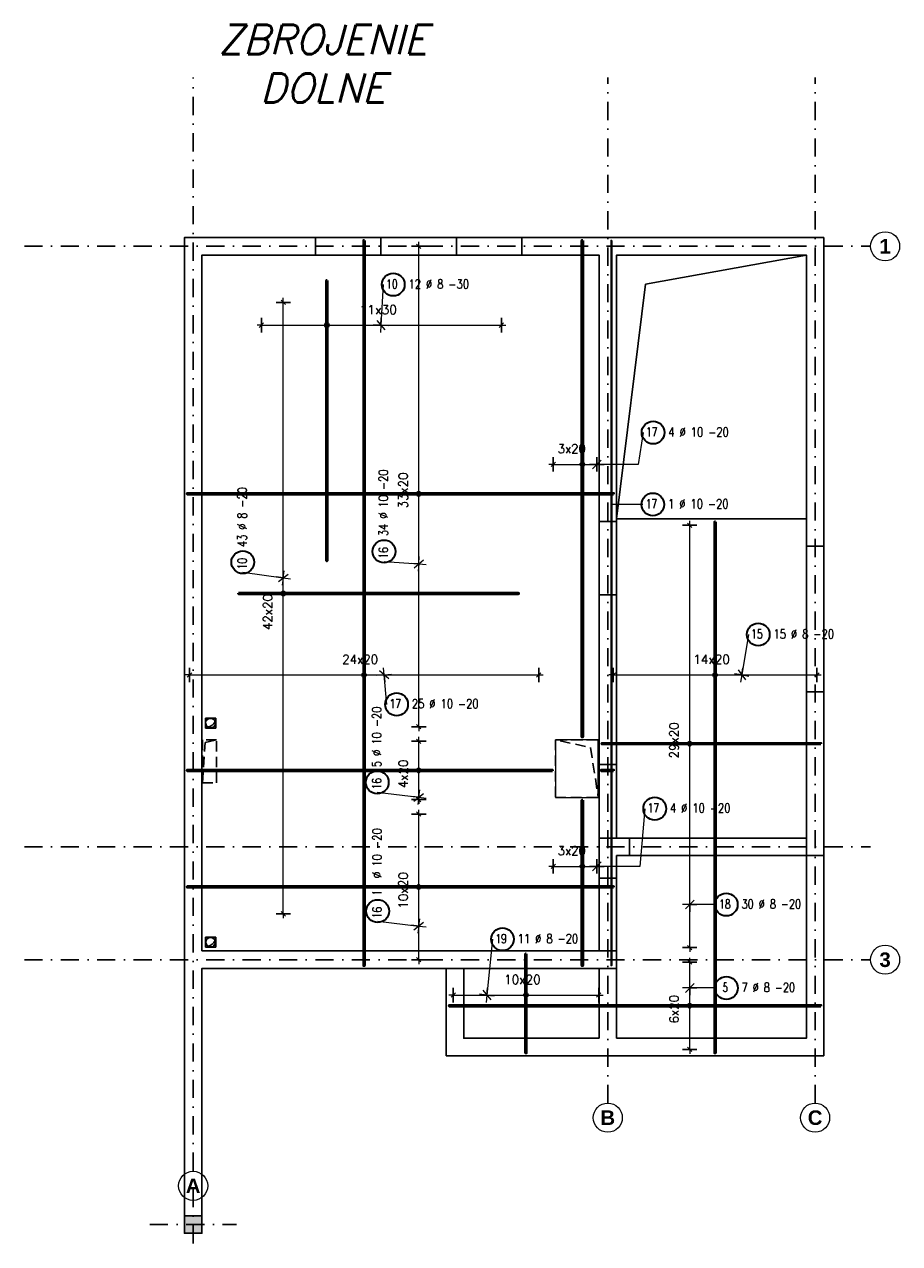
# Model space of a CAD drawing. Header units: millimetres. Extents: x -59549 to 24928, y -40343 to 39139.
# Tile 16 of 27: x -7248 to 4784, y -7609 to 9139. Entities that reach past the tile are written whole.
import ezdxf
from ezdxf.enums import TextEntityAlignment as Align

# ---------------------------------------------------------------- set-up
doc = ezdxf.new("R2010")
doc.units = ezdxf.units.MM
doc.header["$MEASUREMENT"] = 0
for name, pattern in [('DASHDOT', [25.4, 12.7, -6.35, 0, -6.35]), ('DASHDOTX2', [2, 1, -0.5, 0, -0.5]), ('Dot & Dashed', [335.138881, 176.388884, -88.194442, 0, -70.555556]), ('Hidden', [7.14375, 4.7625, -2.38125])]:
    doc.linetypes.add(name, pattern=pattern)
for name, color, linetype in [('k-nadproża', 4, 'Hidden'), ('k-osie', 1, 'DASHDOT'), ('k-stropy', 4, 'Hidden'), ('k-słupy', 2, 'Continuous'), ('k-ściany', 2, 'Continuous')]:
    doc.layers.add(name, color=color, linetype=linetype)
doc.layers.add('Ogólne', color=7, linetype='Continuous', lineweight=25)
doc.styles.add('50', font='romans.shx', dxfattribs={"width": 0.85, "oblique": 15, "height": 10})
doc.styles.add('ROMANS', font='romans__.ttf')
doc.styles.add('STYL_AUTOMATYCZNY_1', font='arialbd.ttf')

# ---------------------------------------------------------------- blocks, each defined once
blk = doc.blocks.new('KRESKOWANIE_2')
at = {"layer": 'Ogólne', "color": 7, "linetype": 'Continuous', "lineweight": 18, "transparency": 33554687}
for p, q in [((1.898, -4.098), (1.898, -3.998)), ((1.898, -4.098), (1.798, -4.098)), ((1.958, -4.038), (1.838, -4.158)), ((2.266, -4.098), (1.898, -4.098)), ((1.898, -4.098), (1.998, -4.098)), ((1.898, -4.098), (1.898, -4.198))]:
    blk.add_line(p, q, dxfattribs=at)
blk = doc.blocks.new('KRESKOWANIE_3')
at = {"layer": 'Ogólne', "color": 7, "linetype": 'Continuous', "lineweight": 18, "transparency": 33554687}
for p, q in [((1.898, -2.952), (1.798, -2.952)), ((1.958, -2.892), (1.838, -3.012)), ((1.898, -2.952), (1.898, -2.852)), ((2.264, -2.952), (1.898, -2.952)), ((1.898, -2.952), (1.998, -2.952)), ((1.898, -2.952), (1.898, -3.052))]:
    blk.add_line(p, q, dxfattribs=at)
blk = doc.blocks.new('KRESKOWANIE_4')
at = {"layer": 'Ogólne', "color": 7, "linetype": 'Continuous', "lineweight": 18, "transparency": 33554687}
for p, q in [((2.704, 0.758), (2.613, 0.202)), ((2.613, 0.202), (2.514, 0.218)), ((2.564, 0.271), (2.663, 0.133)), ((2.613, 0.202), (2.597, 0.103)), ((2.613, 0.202), (2.629, 0.301)), ((2.613, 0.202), (2.712, 0.186))]:
    blk.add_line(p, q, dxfattribs=at)
blk = doc.blocks.new('KRESKOWANIE_5')
at = {"layer": 'Ogólne', "color": 7, "linetype": 'Continuous', "lineweight": 18, "transparency": 33554687}
for p, q in [((-0.812, -3.428), (-0.892, -4.196)), ((-0.892, -4.196), (-0.991, -4.185)), ((-0.945, -4.13), (-0.838, -4.261)), ((-0.892, -4.196), (-0.882, -4.096)), ((-0.892, -4.196), (-0.902, -4.295)), ((-0.892, -4.196), (-0.792, -4.206))]:
    blk.add_line(p, q, dxfattribs=at)
blk = doc.blocks.new('KRESKOWANIE_6')
at = {"layer": 'Ogólne', "color": 7, "linetype": 'Continuous', "lineweight": 18, "transparency": 33554687}
for p, q in [((-4.246, 1.615), (-3.689, 1.535)), ((-3.689, 1.535), (-3.788, 1.549)), ((-3.757, 1.484), (-3.621, 1.586)), ((-3.689, 1.535), (-3.703, 1.436)), ((-3.689, 1.535), (-3.675, 1.634)), ((-3.689, 1.535), (-3.59, 1.521))]:
    blk.add_line(p, q, dxfattribs=at)
blk = doc.blocks.new('KRESKOWANIE_53')
at = {"layer": 'Ogólne', "color": 7, "linetype": 'Continuous', "lineweight": 18, "transparency": 33554687}
for p, q in [((-2.314, 5.564), (-2.348, 5.007)), ((-2.404, 5.071), (-2.291, 4.944)), ((-2.348, 5.007), (-2.342, 5.107)), ((-2.348, 5.007), (-2.447, 5.013)), ((-2.348, 5.007), (-2.354, 4.907)), ((-2.348, 5.007), (-2.248, 5.001))]:
    blk.add_line(p, q, dxfattribs=at)
blk = doc.blocks.new('KRESKOWANIE_54')
at = {"layer": 'Ogólne', "color": 7, "linetype": 'Continuous', "lineweight": 18, "transparency": 33554687}
for p, q in [((-2.304, 1.762), (-1.826, 1.728)), ((-1.826, 1.728), (-1.926, 1.735)), ((-1.89, 1.672), (-1.762, 1.784)), ((-1.826, 1.728), (-1.833, 1.628)), ((-1.826, 1.728), (-1.819, 1.828)), ((-1.826, 1.728), (-1.727, 1.721))]:
    blk.add_line(p, q, dxfattribs=at)
blk = doc.blocks.new('KRESKOWANIE_55')
at = {"layer": 'Ogólne', "color": 7, "linetype": 'Continuous', "lineweight": 18, "transparency": 33554687}
for p, q in [((-2.302, 0.202), (-2.401, 0.194)), ((-2.237, 0.147), (-2.366, 0.257)), ((-2.302, 0.202), (-2.31, 0.302)), ((-2.302, 0.202), (-2.202, 0.211)), ((-2.267, -0.202), (-2.302, 0.202)), ((-2.302, 0.202), (-2.293, 0.102))]:
    blk.add_line(p, q, dxfattribs=at)
blk = doc.blocks.new('KRESKOWANIE_56')
at = {"layer": 'Ogólne', "color": 7, "linetype": 'Continuous', "lineweight": 18, "transparency": 33554687}
for p, q in [((-2.397, -1.41), (-1.826, -1.478)), ((-1.826, -1.478), (-1.926, -1.466)), ((-1.893, -1.53), (-1.76, -1.425)), ((-1.826, -1.478), (-1.838, -1.577)), ((-1.826, -1.478), (-1.814, -1.378)), ((-1.826, -1.478), (-1.727, -1.49))]:
    blk.add_line(p, q, dxfattribs=at)
blk = doc.blocks.new('KRESKOWANIE_57')
at = {"layer": 'Ogólne', "color": 7, "linetype": 'Continuous', "lineweight": 18, "transparency": 33554687}
for p, q in [((-2.391, -3.179), (-1.826, -3.247)), ((-1.826, -3.247), (-1.814, -3.147)), ((-1.826, -3.247), (-1.926, -3.235)), ((-1.893, -3.299), (-1.76, -3.194)), ((-1.826, -3.247), (-1.838, -3.346)), ((-1.826, -3.247), (-1.727, -3.259))]:
    blk.add_line(p, q, dxfattribs=at)
blk = doc.blocks.new('KRESKOWANIE_58')
at = {"layer": 'Ogólne', "color": 7, "linetype": 'Continuous', "lineweight": 18, "transparency": 33554687}
for p, q in [((0.622, -2.427), (0.622, -2.327)), ((0.622, -2.427), (0.522, -2.427)), ((0.682, -2.367), (0.562, -2.487)), ((0.622, -2.427), (0.722, -2.427)), ((0.622, -2.427), (0.622, -2.527))]:
    blk.add_line(p, q, dxfattribs=at)
blk.add_lwpolyline([(1.281, -1.635), (1.212, -2.427), (0.622, -2.427)], dxfattribs=at)
blk = doc.blocks.new('KRESKOWANIE_59')
at = {"layer": 'Ogólne', "color": 7, "linetype": 'Continuous', "lineweight": 18, "transparency": 33554687}
for p, q in [((0.622, 3.095), (0.622, 3.195)), ((0.622, 3.095), (0.522, 3.095)), ((0.682, 3.155), (0.562, 3.035)), ((0.622, 3.095), (0.722, 3.095)), ((0.622, 3.095), (0.622, 2.995))]:
    blk.add_line(p, q, dxfattribs=at)
blk.add_lwpolyline([(1.258, 3.531), (1.19, 3.095), (0.622, 3.095)], dxfattribs=at)

msp = doc.modelspace()

# ---------------------------------------------------------------- hatches: boundary and pattern name
at = {"layer": 'k-słupy'}
msp.add_hatch(color=256, dxfattribs=at).paths.add_polyline_path([(-4808.27, -7466.31), (-5048.27, -7466.31), (-5048.27, -7226.31), (-4808.27, -7226.31)])
at = {"layer": 'Ogólne', "linetype": 'Continuous', "lineweight": 25, "transparency": 33554687}
for points in [[(-3115.64, 5022.24), (-3104.84, 4981.44), (-3104.84, 5033.04)], [(-3104.84, 5033.04), (-3089.84, 4977.24), (-3089.84, 5037.24)], [(-3104.84, 5033.04), (-3104.84, 4981.44), (-3089.84, 4977.24)], [(-3089.84, 5037.24), (-3089.84, 4977.24), (-3074.84, 4981.44)], [(-3089.84, 5037.24), (-3074.84, 4981.44), (-3074.84, 5033.04)], [(-3074.84, 5033.04), (-3074.84, 4981.44), (-3064.04, 4992.24)], [(-3074.84, 5033.04), (-3064.04, 4992.24), (-3064.04, 5022.24)], [(-3115.64, 4992.24), (-3115.64, 5022.24), (-3119.84, 5007.24)], [(-3115.64, 5022.24), (-3115.64, 4992.24), (-3104.84, 4981.44)], [(-3064.04, 5022.24), (-3064.04, 4992.24), (-3059.84, 5007.24)], [(395.93, 3080.41), (395.93, 3110.41), (391.73, 3095.41)], [(395.93, 3110.41), (406.73, 3069.61), (406.73, 3121.21)], [(395.93, 3110.41), (395.93, 3080.41), (406.73, 3069.61)], [(406.73, 3121.21), (421.73, 3065.41), (421.73, 3125.41)], [(406.73, 3121.21), (406.73, 3069.61), (421.73, 3065.41)], [(421.73, 3125.41), (421.73, 3065.41), (436.73, 3069.61)], [(421.73, 3125.41), (436.73, 3069.61), (436.73, 3121.21)], [(436.73, 3121.21), (436.73, 3069.61), (447.53, 3080.41)], [(436.73, 3121.21), (447.53, 3080.41), (447.53, 3110.41)], [(447.53, 3110.41), (447.53, 3080.41), (451.73, 3095.41)], [(-1856.32, 2690.82), (-1796.32, 2690.82), (-1800.52, 2705.82)], [(-1856.32, 2690.82), (-1800.52, 2705.82), (-1852.12, 2705.82)], [(-1852.12, 2675.82), (-1796.32, 2690.82), (-1856.32, 2690.82)], [(-1852.12, 2705.82), (-1800.52, 2705.82), (-1811.32, 2716.62)], [(-1852.12, 2705.82), (-1811.32, 2716.62), (-1841.32, 2716.62)], [(-1852.12, 2675.82), (-1800.52, 2675.82), (-1796.32, 2690.82)], [(-1841.32, 2716.62), (-1811.32, 2716.62), (-1826.32, 2720.82)], [(-1841.32, 2665.02), (-1800.52, 2675.82), (-1852.12, 2675.82)], [(-1841.32, 2665.02), (-1811.32, 2665.02), (-1800.52, 2675.82)], [(-1811.32, 2665.02), (-1841.32, 2665.02), (-1826.32, 2660.82)], [(-3714.49, 1335.82), (-3662.89, 1335.82), (-3673.69, 1346.62)], [(-3714.49, 1335.82), (-3673.69, 1346.62), (-3703.69, 1346.62)], [(-3703.69, 1346.62), (-3673.69, 1346.62), (-3688.69, 1350.82)], [(-3718.69, 1320.82), (-3658.69, 1320.82), (-3662.89, 1335.82)], [(-3718.69, 1320.82), (-3662.89, 1335.82), (-3714.49, 1335.82)], [(-3714.49, 1305.82), (-3658.69, 1320.82), (-3718.69, 1320.82)], [(-3714.49, 1305.82), (-3662.89, 1305.82), (-3658.69, 1320.82)], [(-3703.69, 1295.02), (-3662.89, 1305.82), (-3714.49, 1305.82)], [(-3703.69, 1295.02), (-3673.69, 1295.02), (-3662.89, 1305.82)], [(-3673.69, 1295.02), (-3703.69, 1295.02), (-3688.69, 1290.82)], [(-2604.07, 187.11), (-2604.07, 217.11), (-2608.27, 202.11)], [(-2604.07, 217.11), (-2593.27, 176.31), (-2593.27, 227.91)], [(-2604.07, 217.11), (-2604.07, 187.11), (-2593.27, 176.31)], [(-2593.27, 227.91), (-2578.27, 172.11), (-2578.27, 232.11)], [(-2593.27, 227.91), (-2593.27, 176.31), (-2578.27, 172.11)], [(-2578.27, 232.11), (-2578.27, 172.11), (-2563.27, 176.31)], [(-2578.27, 232.11), (-2563.27, 176.31), (-2563.27, 227.91)], [(-2563.27, 227.91), (-2563.27, 176.31), (-2552.47, 187.11)], [(-2563.27, 227.91), (-2552.47, 187.11), (-2552.47, 217.11)], [(-2552.47, 217.11), (-2552.47, 187.11), (-2548.27, 202.11)], [(2220.93, 187.11), (2220.93, 217.11), (2216.73, 202.11)], [(2220.93, 217.11), (2231.73, 176.31), (2231.73, 227.91)], [(2220.93, 217.11), (2220.93, 187.11), (2231.73, 176.31)], [(2231.73, 227.91), (2246.73, 172.11), (2246.73, 232.11)], [(2231.73, 227.91), (2231.73, 176.31), (2246.73, 172.11)], [(2246.73, 232.11), (2246.73, 172.11), (2261.73, 176.31)], [(2246.73, 232.11), (2261.73, 176.31), (2261.73, 227.91)], [(2261.73, 227.91), (2261.73, 176.31), (2272.53, 187.11)], [(2261.73, 227.91), (2272.53, 187.11), (2272.53, 217.11)], [(2272.53, 217.11), (2272.53, 187.11), (2276.73, 202.11)], [(1867.58, -742.18), (1927.58, -742.18), (1923.38, -727.18)], [(1867.58, -742.18), (1923.38, -727.18), (1871.78, -727.18)], [(1871.78, -757.18), (1927.58, -742.18), (1867.58, -742.18)], [(1871.78, -727.18), (1923.38, -727.18), (1912.58, -716.38)], [(1871.78, -727.18), (1912.58, -716.38), (1882.58, -716.38)], [(1871.78, -757.18), (1923.38, -757.18), (1927.58, -742.18)], [(1882.58, -767.98), (1923.38, -757.18), (1871.78, -757.18)], [(1882.58, -716.38), (1912.58, -716.38), (1897.58, -712.18)], [(1882.58, -767.98), (1912.58, -767.98), (1923.38, -757.18)], [(1912.58, -767.98), (1882.58, -767.98), (1897.58, -772.18)], [(-1856.32, -1109.18), (-1796.32, -1109.18), (-1800.52, -1094.18)], [(-1856.32, -1109.18), (-1800.52, -1094.18), (-1852.12, -1094.18)], [(-1852.12, -1124.18), (-1796.32, -1109.18), (-1856.32, -1109.18)], [(-1852.12, -1094.18), (-1800.52, -1094.18), (-1811.32, -1083.38)], [(-1852.12, -1094.18), (-1811.32, -1083.38), (-1841.32, -1083.38)], [(-1852.12, -1124.18), (-1800.52, -1124.18), (-1796.32, -1109.18)], [(-1841.32, -1134.98), (-1800.52, -1124.18), (-1852.12, -1124.18)], [(-1841.32, -1083.38), (-1811.32, -1083.38), (-1826.32, -1079.18)], [(-1841.32, -1134.98), (-1811.32, -1134.98), (-1800.52, -1124.18)], [(-1811.32, -1134.98), (-1841.32, -1134.98), (-1826.32, -1139.18)], [(395.93, -2441.69), (395.93, -2411.69), (391.73, -2426.69)], [(395.93, -2411.69), (406.73, -2452.49), (406.73, -2400.89)], [(395.93, -2411.69), (395.93, -2441.69), (406.73, -2452.49)], [(406.73, -2400.89), (421.73, -2456.69), (421.73, -2396.69)], [(406.73, -2400.89), (406.73, -2452.49), (421.73, -2456.69)], [(421.73, -2396.69), (421.73, -2456.69), (436.73, -2452.49)], [(421.73, -2396.69), (436.73, -2452.49), (436.73, -2400.89)], [(436.73, -2400.89), (436.73, -2452.49), (447.53, -2441.69)], [(436.73, -2400.89), (447.53, -2441.69), (447.53, -2411.69)], [(447.53, -2411.69), (447.53, -2441.69), (451.73, -2426.69)], [(-1841.32, -2683.38), (-1811.32, -2683.38), (-1826.32, -2679.18)], [(-1856.32, -2709.18), (-1796.32, -2709.18), (-1800.52, -2694.18)], [(-1856.32, -2709.18), (-1800.52, -2694.18), (-1852.12, -2694.18)], [(-1852.12, -2724.18), (-1796.32, -2709.18), (-1856.32, -2709.18)], [(-1852.12, -2694.18), (-1800.52, -2694.18), (-1811.32, -2683.38)], [(-1852.12, -2694.18), (-1811.32, -2683.38), (-1841.32, -2683.38)], [(-1852.12, -2724.18), (-1800.52, -2724.18), (-1796.32, -2709.18)], [(-1841.32, -2734.98), (-1800.52, -2724.18), (-1852.12, -2724.18)], [(-1841.32, -2734.98), (-1811.32, -2734.98), (-1800.52, -2724.18)], [(-1811.32, -2734.98), (-1841.32, -2734.98), (-1826.32, -2739.18)], [(-379.07, -4210.52), (-379.07, -4180.52), (-383.27, -4195.52)], [(-379.07, -4180.52), (-368.27, -4221.32), (-368.27, -4169.72)], [(-379.07, -4180.52), (-379.07, -4210.52), (-368.27, -4221.32)], [(-368.27, -4169.72), (-353.27, -4225.52), (-353.27, -4165.52)], [(-368.27, -4169.72), (-368.27, -4221.32), (-353.27, -4225.52)], [(-353.27, -4165.52), (-353.27, -4225.52), (-338.27, -4221.32)], [(-353.27, -4165.52), (-338.27, -4221.32), (-338.27, -4169.72)], [(-338.27, -4169.72), (-338.27, -4221.32), (-327.47, -4210.52)], [(-338.27, -4169.72), (-327.47, -4210.52), (-327.47, -4180.52)], [(-327.47, -4180.52), (-327.47, -4210.52), (-323.27, -4195.52)], [(1867.58, -4342.18), (1927.58, -4342.18), (1923.38, -4327.18)], [(1867.58, -4342.18), (1923.38, -4327.18), (1871.78, -4327.18)], [(1871.78, -4357.18), (1927.58, -4342.18), (1867.58, -4342.18)], [(1871.78, -4327.18), (1923.38, -4327.18), (1912.58, -4316.38)], [(1871.78, -4327.18), (1912.58, -4316.38), (1882.58, -4316.38)], [(1871.78, -4357.18), (1923.38, -4357.18), (1927.58, -4342.18)], [(1882.58, -4316.38), (1912.58, -4316.38), (1897.58, -4312.18)], [(1882.58, -4367.98), (1923.38, -4357.18), (1871.78, -4357.18)], [(1882.58, -4367.98), (1912.58, -4367.98), (1923.38, -4357.18)], [(1912.58, -4367.98), (1882.58, -4367.98), (1897.58, -4372.18)]]:
    msp.add_hatch(color=7, dxfattribs=at).paths.add_polyline_path(points)

# ---------------------------------------------------------------- linework, layer by layer
at = {"layer": 'k-nadproża', "linetype": 'Continuous', "ltscale": 30}
for p, q in [((-3248.27, 6210.82), (-2348.27, 6210.82)), ((-1308.27, 6210.82), (-408.27, 6210.82)), ((-3248.27, 5970.82), (-2348.27, 5970.82)), ((-1308.27, 5970.82), (-408.27, 5970.82)), ((891.73, 2344.82), (3501.73, 2344.82)), ((651.73, 1300.82), (651.73, 2310.82)), ((891.73, 2310.82), (891.73, 1300.82)), ((3501.73, 1970.82), (3501.73, -29.18)), ((3741.73, -29.18), (3741.73, 1970.82)), ((651.73, -2039.18), (651.73, -1029.18)), ((891.73, -2039.18), (891.73, -1029.18)), ((1071.73, -2039.18), (3501.73, -2039.18)), ((1071.73, -2279.18), (3501.73, -2279.18)), ((651.73, -3589.18), (651.73, -2589.18)), ((891.73, -3589.18), (891.73, -2589.18)), ((651.73, -4789.18), (651.73, -3829.18)), ((891.73, -4789.18), (891.73, -3829.18))]:
    msp.add_line(p, q, dxfattribs=at)
for points in [[(-1448.27, -3829.18), (-1448.27, -5029.18), (3741.73, -5029.18), (3741.73, -2279.18)], [(891.73, -4789.18), (3501.73, -4789.18), (3501.73, -2279.18)], [(-1208.27, -3829.18), (-1208.27, -4789.18), (651.73, -4789.18)]]:
    msp.add_lwpolyline(points, dxfattribs=at)
at = {"layer": 'k-osie', "linetype": 'DASHDOTX2', "ltscale": 250}
for p, q in [((-4928.27, -7609.4), (-4928.27, 8410.82)), ((771.73, -5679.37), (771.73, 8410.82)), ((3621.73, -5679.37), (3621.73, 8410.82)), ((-7248.27, 6090.82), (4383.83, 6090.82)), ((-7248.27, -2159.18), (4383.83, -2159.18)), ((-7248.27, -3709.18), (4383.83, -3709.18)), ((-5524.08, -7346.31), (-4332.46, -7346.31))]:
    msp.add_line(p, q, dxfattribs=at)
at = {"layer": 'k-osie', "color": 3, "linetype": 'Continuous', "lineweight": 13}
for centre in [(4583.83, 6090.82), (4583.83, -3709.18), (771.73, -5879.37), (3621.73, -5879.37), (-4928.27, -6815.4)]:
    msp.add_circle(centre, 200, dxfattribs=at)
at = {"layer": 'k-stropy', "color": 1, "linetype": 'Continuous', "ltscale": 30}
for p, q in [((1291.73, 5570.82), (3501.73, 5970.82)), ((891.73, 2344.82), (1291.73, 5570.82))]:
    msp.add_line(p, q, dxfattribs=at)
at = {"layer": 'k-stropy', "color": 1, "linetype": 'Hidden', "ltscale": 30}
for points in [[(-4758.27, -389.18), (-4688.28, -389.18), (-4618.27, -389.18)], [(-4758.27, -529.18), (-4758.27, -459.18), (-4758.27, -389.18)], [(-4618.27, -389.18), (-4618.27, -459.18), (-4618.27, -529.18)], [(-4618.27, -529.18), (-4688.28, -529.18), (-4758.27, -529.18)]]:
    msp.add_lwpolyline(points, dxfattribs=at)
msp.add_lwpolyline([(-4688.28, -389.18, 0.41416277), (-4758.27, -459.18, 0.41415898), (-4688.28, -529.18, 0.41415899), (-4618.27, -459.18, 0.41416278)], format="xyb", close=True, dxfattribs=at)
for points in [[(-4724.92, -512.87, -0.24783173), (-4753.27, -459.18, -0.84122569), (-4627.08, -437.26)], [(-4724.92, -512.87, 0.60278021), (-4623.27, -459.18, 0.08623294), (-4627.08, -437.26)], [(-4627.08, -437.26, -0.23385265), (-4724.92, -512.87)]]:
    msp.add_lwpolyline(points, format="xyb", dxfattribs=at)
for points in [[(-4608.27, -689.18), (-4798.27, -689.18), (-4798.27, -1279.18), (-4762.63, -724.31)], [(-4798.27, -1279.18), (-4608.27, -1279.18), (-4608.27, -689.18), (-4798.27, -689.18)], [(51.73, -1479.18), (641.73, -1479.18), (641.73, -689.18), (51.73, -689.18)]]:
    msp.add_lwpolyline(points, close=True, dxfattribs=at)
at = {"layer": 'k-stropy', "color": 1, "linetype": 'Hidden', "ltscale": 30, "flags": 128}
msp.add_lwpolyline([(51.73, -689.18), (641.73, -689.18), (641.73, -1479.18), (534.87, -794.51)], close=True, dxfattribs=at)
at = {"layer": 'k-stropy', "color": 1, "linetype": 'Continuous'}
for points in [[(-4758.27, -3399.18), (-4688.28, -3399.18), (-4618.27, -3399.18)], [(-4758.27, -3539.18), (-4758.27, -3469.18), (-4758.27, -3399.18)], [(-4618.27, -3399.18), (-4618.27, -3469.18), (-4618.27, -3539.18)], [(-4618.27, -3539.18), (-4688.28, -3539.18), (-4758.27, -3539.18)]]:
    msp.add_lwpolyline(points, dxfattribs=at)
msp.add_lwpolyline([(-4688.28, -3399.18, 0.41416277), (-4758.27, -3469.18, 0.41415898), (-4688.28, -3539.18, 0.41415899), (-4618.27, -3469.18, 0.41416278)], format="xyb", close=True, dxfattribs=at)
for points in [[(-4724.92, -3522.87, -0.24783173), (-4753.27, -3469.18, -0.84122569), (-4627.08, -3447.26)], [(-4724.92, -3522.87, 0.60278021), (-4623.27, -3469.18, 0.08623294), (-4627.08, -3447.26)], [(-4627.08, -3447.26, -0.23385265), (-4724.92, -3522.87)]]:
    msp.add_lwpolyline(points, format="xyb", dxfattribs=at)
at = {"layer": 'k-słupy'}
msp.add_lwpolyline([(-4808.27, -7466.31), (-5048.27, -7466.31), (-5048.27, -7226.31), (-4808.27, -7226.31)], close=True, dxfattribs=at)
at = {"layer": 'k-ściany'}
for points in [[(-4808.27, -3589.18), (-4808.27, 5970.82), (-3248.27, 5970.82), (-3248.27, 6210.82), (-5048.27, 6210.82), (-5048.27, -7466.31), (-4808.27, -7466.31), (-4808.27, -3829.18), (891.73, -3829.18), (891.73, -3589.18), (-4808.27, -3589.18)], [(-2348.27, 6210.82), (-2348.27, 5970.82), (-1308.27, 5970.82), (-1308.27, 6210.82), (-2348.27, 6210.82)], [(-408.27, 6210.82), (-408.27, 5970.82), (651.73, 5970.82), (651.73, 2310.82), (891.73, 2310.82), (891.73, 5970.82), (3501.73, 5970.82), (3501.73, 1970.82), (3741.73, 1970.82), (3741.73, 6210.82), (-408.27, 6210.82)], [(651.73, -1029.18), (891.73, -1029.18), (891.73, 1300.82), (651.73, 1300.82), (651.73, -1029.18)], [(3741.73, -2279.18), (3741.73, -29.18), (3501.73, -29.18), (3501.73, -2279.18), (3741.73, -2279.18)], [(1071.73, -2279.18), (891.73, -2279.18), (891.73, -2589.18), (651.73, -2589.18), (651.73, -2039.18), (1071.73, -2039.18), (1071.73, -2279.18)]]:
    msp.add_lwpolyline(points, dxfattribs=at)
at = {"layer": 'Ogólne', "color": 7, "linetype": 'Continuous', "lineweight": 25, "transparency": 33554687}
for p, q in [((-1826.32, 6090.82), (-1926.32, 6090.82)), ((-1796.32, 6060.82), (-1856.32, 6120.82)), ((-1826.32, 6090.82), (-1726.32, 6090.82)), ((-3688.69, 5320.82), (-3788.69, 5320.82)), ((-3658.69, 5290.82), (-3718.69, 5350.82)), ((-3688.69, 5320.82), (-3588.69, 5320.82)), ((-4019.84, 4977.24), (-3959.84, 5037.24)), ((-3989.84, 5007.24), (-3989.84, 5107.24)), ((-3089.84, 5007.24), (-3089.84, 5107.24)), ((-719.84, 4977.24), (-659.84, 5037.24)), ((-689.84, 5007.24), (-689.84, 5107.24)), ((-3989.84, 5007.24), (-3989.84, 4907.24)), ((-3089.84, 5007.24), (-3089.84, 4907.24)), ((-689.84, 5007.24), (-689.84, 4907.24)), ((21.73, 3095.41), (21.73, 3195.41)), ((421.73, 3095.41), (421.73, 3195.41)), ((621.73, 3095.41), (621.73, 3195.41)), ((-8.27, 3065.41), (51.73, 3125.41)), ((21.73, 3095.41), (21.73, 2995.41)), ((421.73, 3095.41), (421.73, 2995.41)), ((591.73, 3065.41), (651.73, 3125.41)), ((621.73, 3095.41), (621.73, 2995.41)), ((-1826.32, 2690.82), (-1926.32, 2690.82)), ((-1826.32, 2690.82), (-1726.32, 2690.82)), ((1897.58, 2257.82), (1797.58, 2257.82)), ((1927.58, 2227.82), (1867.58, 2287.82)), ((1897.58, 2257.82), (1997.58, 2257.82)), ((-3688.69, 1320.82), (-3788.69, 1320.82)), ((-3688.69, 1320.82), (-3588.69, 1320.82)), ((-5008.27, 172.11), (-4948.27, 232.11)), ((-4978.27, 202.11), (-4978.27, 302.11)), ((-4978.27, 202.11), (-4978.27, 102.11)), ((-2578.27, 202.11), (-2578.27, 302.11)), ((-2578.27, 202.11), (-2578.27, 102.11)), ((-208.27, 172.11), (-148.27, 232.11)), ((-178.27, 202.11), (-178.27, 302.11)), ((-178.27, 202.11), (-178.27, 102.11)), ((816.73, 172.11), (876.73, 232.11)), ((846.73, 202.11), (846.73, 302.11)), ((846.73, 202.11), (846.73, 102.11)), ((2246.73, 202.11), (2246.73, 302.11)), ((2246.73, 202.11), (2246.73, 102.11)), ((3616.73, 172.11), (3676.73, 232.11)), ((3646.73, 202.11), (3646.73, 302.11)), ((3646.73, 202.11), (3646.73, 102.11)), ((-1796.32, -539.18), (-1856.32, -479.18)), ((-1826.32, -509.18), (-1926.32, -509.18)), ((-1826.32, -509.18), (-1726.32, -509.18)), ((-1826.32, -709.18), (-1926.32, -709.18)), ((-1796.32, -739.18), (-1856.32, -679.18)), ((-1826.32, -709.18), (-1726.32, -709.18)), ((1897.58, -742.18), (1797.58, -742.18)), ((1897.58, -742.18), (1997.58, -742.18)), ((-1826.32, -1109.18), (-1926.32, -1109.18)), ((-1826.32, -1109.18), (-1726.32, -1109.18)), ((-1796.32, -1539.18), (-1856.32, -1479.18)), ((-1826.32, -1509.18), (-1926.32, -1509.18)), ((-1826.32, -1509.18), (-1726.32, -1509.18)), ((-1826.32, -1709.18), (-1926.32, -1709.18)), ((-1796.32, -1739.18), (-1856.32, -1679.18)), ((-1826.32, -1709.18), (-1726.32, -1709.18)), ((21.73, -2426.69), (21.73, -2326.69)), ((421.73, -2426.69), (421.73, -2326.69)), ((621.73, -2426.69), (621.73, -2326.69)), ((-8.27, -2456.69), (51.73, -2396.69)), ((21.73, -2426.69), (21.73, -2526.69)), ((421.73, -2426.69), (421.73, -2526.69)), ((591.73, -2456.69), (651.73, -2396.69)), ((621.73, -2426.69), (621.73, -2526.69)), ((-1826.32, -2709.18), (-1926.32, -2709.18)), ((-1826.32, -2709.18), (-1726.32, -2709.18)), ((-3688.69, -3079.18), (-3788.69, -3079.18)), ((-3658.69, -3109.18), (-3718.69, -3049.18)), ((-3688.69, -3079.18), (-3588.69, -3079.18)), ((1927.58, -3572.18), (1867.58, -3512.18)), ((-1796.32, -3739.18), (-1856.32, -3679.18)), ((1897.58, -3542.18), (1797.58, -3542.18)), ((1897.58, -3542.18), (1997.58, -3542.18)), ((-1826.32, -3709.18), (-1926.32, -3709.18)), ((-1826.32, -3709.18), (-1726.32, -3709.18)), ((1897.58, -3742.18), (1797.58, -3742.18)), ((1927.58, -3772.18), (1867.58, -3712.18)), ((1897.58, -3742.18), (1997.58, -3742.18)), ((-1383.27, -4225.52), (-1323.27, -4165.52)), ((-1353.27, -4195.52), (-1353.27, -4095.52)), ((-353.27, -4195.52), (-353.27, -4095.52)), ((616.73, -4225.52), (676.73, -4165.52)), ((646.73, -4195.52), (646.73, -4095.52)), ((-1353.27, -4195.52), (-1353.27, -4295.52)), ((-353.27, -4195.52), (-353.27, -4295.52)), ((646.73, -4195.52), (646.73, -4295.52)), ((1897.58, -4342.18), (1797.58, -4342.18)), ((1897.58, -4342.18), (1997.58, -4342.18)), ((1897.58, -4942.18), (1797.58, -4942.18)), ((1927.58, -4972.18), (1867.58, -4912.18)), ((1897.58, -4942.18), (1997.58, -4942.18))]:
    msp.add_line(p, q, dxfattribs=at)
at = {"layer": 'Ogólne', "color": 7, "linetype": 'Continuous', "lineweight": 18, "transparency": 33554687}
for p, q in [((-1826.32, 6090.82), (-1826.32, 6150.82)), ((-1826.32, 2690.82), (-1826.32, 6090.82)), ((-3688.69, 5320.82), (-3688.69, 5380.82)), ((-3688.69, 1320.82), (-3688.69, 5320.82)), ((-3989.84, 5007.24), (-4049.84, 5007.24)), ((-3989.84, 5007.24), (-3089.84, 5007.24)), ((-689.84, 5007.24), (-629.84, 5007.24)), ((21.73, 3095.41), (-38.27, 3095.41)), ((21.73, 3095.41), (421.73, 3095.41)), ((421.73, 3095.41), (621.73, 3095.41)), ((621.73, 3095.41), (681.73, 3095.41)), ((-1826.32, -509.18), (-1826.32, 2690.82)), ((1254.38, 2544.43), (821.73, 2544.43)), ((1897.58, 2257.82), (1897.58, 2317.82)), ((1897.58, -742.18), (1897.58, 2257.82)), ((-3688.69, -3079.18), (-3688.69, 1320.82)), ((-4978.27, 202.11), (-5038.27, 202.11)), ((-2578.27, 202.11), (-178.27, 202.11)), ((-178.27, 202.11), (-118.27, 202.11)), ((846.73, 202.11), (786.73, 202.11)), ((2246.73, 202.11), (3646.73, 202.11)), ((3646.73, 202.11), (3706.73, 202.11)), ((-1826.32, -509.18), (-1826.32, -569.18)), ((-1826.32, -709.18), (-1826.32, -649.18)), ((-1826.32, -1109.18), (-1826.32, -709.18)), ((1897.58, -3542.18), (1897.58, -742.18)), ((-1826.32, -1509.18), (-1826.32, -1109.18)), ((-1826.32, -1509.18), (-1826.32, -1569.18)), ((-1826.32, -1709.18), (-1826.32, -1649.18)), ((-1826.32, -2709.18), (-1826.32, -1709.18)), ((21.73, -2426.69), (-38.27, -2426.69)), ((21.73, -2426.69), (421.73, -2426.69)), ((421.73, -2426.69), (621.73, -2426.69)), ((621.73, -2426.69), (681.73, -2426.69)), ((-1826.32, -3709.18), (-1826.32, -2709.18)), ((-3688.69, -3079.18), (-3688.69, -3139.18)), ((1897.58, -3542.18), (1897.58, -3602.18)), ((1897.58, -3742.18), (1897.58, -3682.18)), ((-1826.32, -3709.18), (-1826.32, -3769.18)), ((1897.58, -4342.18), (1897.58, -3742.18)), ((-1353.27, -4195.52), (-1413.27, -4195.52)), ((-353.27, -4195.52), (646.73, -4195.52)), ((646.73, -4195.52), (706.73, -4195.52)), ((1897.58, -4942.18), (1897.58, -4342.18)), ((1897.58, -4942.18), (1897.58, -5002.18))]:
    msp.add_line(p, q, dxfattribs=at)
at = {"layer": 'Ogólne', "color": 5, "linetype": 'Continuous', "lineweight": 50, "transparency": 33554687}
for points in [[(-2573.27, 6170.82), (-2573.27, -3789.18), (-2583.27, -3789.18), (-2583.27, 6170.82), (-2573.27, 6170.82)], [(426.73, 6170.82), (426.73, -649.18), (416.73, -649.18), (416.73, 6170.82), (426.73, 6170.82)], [(-3085.84, 5621.81), (-3085.84, 1771.81), (-3093.84, 1771.81), (-3093.84, 5621.81), (-3085.84, 5621.81)], [(851.73, 2685.82), (-5008.27, 2685.82), (-5008.27, 2695.82), (851.73, 2695.82), (851.73, 2685.82)], [(2250.73, 2304.82), (2250.73, -4989.18), (2242.73, -4989.18), (2242.73, 2304.82), (2250.73, 2304.82)], [(-4303.27, 1324.82), (-453.27, 1324.82), (-453.27, 1316.82), (-4303.27, 1316.82), (-4303.27, 1324.82)], [(3701.73, -746.18), (691.73, -746.18), (691.73, -738.18), (3701.73, -738.18), (3701.73, -746.18)], [(11.73, -1114.18), (-5008.27, -1114.18), (-5008.27, -1104.18), (11.73, -1104.18), (11.73, -1114.18)], [(851.73, -1114.18), (681.73, -1114.18), (681.73, -1104.18), (851.73, -1104.18), (851.73, -1114.18)], [(426.73, -1519.18), (426.73, -3789.18), (416.73, -3789.18), (416.73, -1519.18), (426.73, -1519.18)], [(851.73, -2714.18), (-5008.27, -2714.18), (-5008.27, -2704.18), (851.73, -2704.18), (851.73, -2714.18)], [(-349.27, -3629.18), (-349.27, -4989.18), (-357.27, -4989.18), (-357.27, -3629.18), (-349.27, -3629.18)], [(3701.73, -4346.18), (-1408.27, -4346.18), (-1408.27, -4338.18), (3701.73, -4338.18), (3701.73, -4346.18)]]:
    msp.add_lwpolyline(points, dxfattribs=at)
at = {"layer": 'Ogólne', "color": 7, "linetype": 'Continuous', "lineweight": 25, "transparency": 33554687}
msp.add_lwpolyline([(826.73, 6170.82), (826.73, -3789.18), (816.73, -3789.18), (816.73, 6170.82), (826.73, 6170.82)], dxfattribs=at)
at = {"layer": 'Ogólne', "color": 7, "linetype": 'Continuous', "lineweight": 18, "transparency": 33554687}
for points in [[(-3089.84, 5007.24), (-2848.99, 5007.24), (-2848.99, 5007.24), (-689.84, 5007.24)], [(-4978.27, 202.11), (-3087.41, 202.11), (-3087.41, 202.11), (-2578.27, 202.11)], [(846.73, 202.11), (1737.59, 202.11), (1737.59, 202.11), (2246.73, 202.11)], [(-1353.27, -4195.52), (-862.41, -4195.52), (-862.41, -4195.52), (-353.27, -4195.52)]]:
    msp.add_lwpolyline(points, dxfattribs=at)
at = {"layer": 'Ogólne', "color": 52, "linetype": 'Continuous', "lineweight": 18, "transparency": 33554687}
msp.add_lwpolyline([(51.73, -1479.18), (641.73, -1479.18), (641.73, -689.18), (51.73, -689.18), (51.73, -1479.18)], dxfattribs=at)
at = {"layer": 'Ogólne', "color": 6, "linetype": 'Continuous', "lineweight": 35, "transparency": 33554687}
for centre in [(-2177, 5564.38), (1394.83, 3531.27), (1390.92, 2544.64), (-2304.32, 1898.63), (-4245.84, 1751.33), (2840.56, 758.25), (-2130.85, -201.71), (-2396.71, -1272.99), (1417.26, -1634.85), (2400.85, -2952.09), (-2391.31, -3041.97), (-675.76, -3428), (2402.67, -4098.19)]:
    msp.add_circle(centre, 156.25, dxfattribs=at)
at = {"layer": 'Ogólne', "color": 7, "linetype": 'Continuous', "lineweight": 25, "transparency": 33554687}
for centre in [(-3089.84, 5007.24), (421.73, 3095.41), (-1826.32, 2690.82), (-3688.69, 1320.82), (-2578.27, 202.11), (2246.73, 202.11), (1897.58, -742.18), (-1826.32, -1109.18), (421.73, -2426.69), (-1826.32, -2709.18), (-353.27, -4195.52), (1897.58, -4342.18)]:
    msp.add_circle(centre, 30, dxfattribs=at)

# ---------------------------------------------------------------- block references
at = {"layer": 'Ogólne', "color": 7, "linetype": 'Continuous', "lineweight": 18, "transparency": 33554687, "xscale": 1000, "yscale": 1000, "zscale": 1000}
for name in ['KRESKOWANIE_53', 'KRESKOWANIE_59', 'KRESKOWANIE_54', 'KRESKOWANIE_6', 'KRESKOWANIE_4', 'KRESKOWANIE_55', 'KRESKOWANIE_56', 'KRESKOWANIE_58', 'KRESKOWANIE_3', 'KRESKOWANIE_57', 'KRESKOWANIE_5', 'KRESKOWANIE_2']:
    msp.add_blockref(name, (0, 0), dxfattribs=at)

# ---------------------------------------------------------------- texts
at = {"layer": 'k-nadproża', "color": 2, "linetype": 'Dot & Dashed', "ltscale": 1.5, "insert": (-3142.58, 8065.29), "char_height": 400, "width": 3463.2293, "attachment_point": 8, "style": '50'}
msp.add_mtext('{\\W1;ZBROJENIE DOLNE}', dxfattribs=at)
at = {"layer": 'k-osie', "color": 7, "lineweight": 13, "style": 'STYL_AUTOMATYCZNY_1'}
for tag, text, p in [('1', '3', (4583.83, 6190.82)), ('3', '3', (4583.83, -3609.18)), ('B', 'C', (771.73, -5779.37)), ('C', 'C', (3621.73, -5779.37)), ('A', 'C', (-4928.27, -6715.4))]:
    msp.add_attdef(tag, text=text, height=200, dxfattribs=at).set_placement(p, align=Align.TOP_CENTER)
at = {"layer": 'Ogólne', "color": 7, "linetype": 'Continuous', "lineweight": 25, "transparency": 33554687, "char_height": 125, "attachment_point": 7, "style": 'ROMANS'}
for s, insert, width in [('\\W0.73;\\fRomanS|i1|b0|c0|p0;10', (-2274.34, 5510.01), 240.5008), ('\\W0.80;\\fRomanS|i1|b0|c0|p0; 12 %%c 8 -30  ', (-2036.07, 5510.01), 1372.0161), ('\\W0.99;\\fRomanS|i1|b0|c0|p0;11x30', (-2640.53, 5158.9), 652.1013), ('\\W0.73;\\fRomanS|i1|b0|c0|p0;17', (1297.48, 3476.89), 240.5008), ('\\W0.80;\\fRomanS|i1|b0|c0|p0; 4 %%c 10 -20 ', (1535.76, 3476.89), 1269.8931), ('\\W0.94;\\fRomanS|i1|b0|c0|p0;3x20', (81.89, 3247.07), 527.2753), ('\\W0.73;\\fRomanS|i1|b0|c0|p0;17', (1293.58, 2490.27), 240.5009), ('\\W0.80;\\fRomanS|i1|b0|c0|p0; 1 %%c 10 -20 ', (1531.85, 2490.27), 1270.2802), ('\\W0.73;\\fRomanS|i1|b0|c0|p0;15', (2743.22, 703.88), 240.5009), ('\\W0.80;\\fRomanS|i1|b0|c0|p0; 15 %%c 8 -20 ', (2981.49, 703.88), 1269.893), ('\\W0.95;\\fRomanS|i1|b0|c0|p0;24x20', (-2878.95, 353.77), 649.7571), ('\\W0.97;\\fRomanS|i1|b0|c0|p0;14x20', (1946.05, 353.77), 650.9065), ('\\W0.73;\\fRomanS|i1|b0|c0|p0;17', (-2228.2, -256.08), 240.5009), ('\\W0.80;\\fRomanS|i1|b0|c0|p0; 25 %%c 10 -20 ', (-1989.92, -256.08), 1367.2202), ('\\W0.73;\\fRomanS|i1|b0|c0|p0;17', (1319.91, -1689.22), 240.5009), ('\\W0.80;\\fRomanS|i1|b0|c0|p0; 4 %%c 10 -20 ', (1558.19, -1689.22), 1269.893), ('\\W0.94;\\fRomanS|i1|b0|c0|p0;3x20', (81.89, -2275.03), 527.2753), ('\\W0.73;\\fRomanS|i1|b0|c0|p0;18', (2303.5, -3006.46), 240.5009), ('\\W0.79;\\fRomanS|i1|b0|c0|p0; 30 %%c 8 -20 ', (2541.78, -3006.46), 1269.5119), ('\\W0.73;\\fRomanS|i1|b0|c0|p0;19', (-773.11, -3482.38), 240.5009), ('\\W0.80;\\fRomanS|i1|b0|c0|p0; 11 %%c 8 -20 ', (-534.83, -3482.38), 1270.2801), ('\\W0.97;\\fRomanS|i1|b0|c0|p0;10x20', (-653.95, -4043.86), 650.9066), ('\\W0.62;\\fRomanS|i1|b0|c0|p0;5', (2354, -4152.56), 136.2293), ('\\W0.79;\\fRomanS|i1|b0|c0|p0; 7 %%c 8 -20 ', (2543.6, -4152.56), 1172.1455)]:
    msp.add_mtext(s, dxfattribs=dict(at, insert=insert, width=width))
at = {"layer": 'Ogólne', "color": 7, "linetype": 'Continuous', "lineweight": 25, "transparency": 33554687, "char_height": 125, "attachment_point": 7, "rotation": 90.000003, "style": 'ROMANS'}
for s, insert, width in [('\\W0.95;\\fRomanS|i1|b0|c0|p0;33x20', (-1977.98, 2490.13), 649.7572), ('\\W0.80;\\fRomanS|i1|b0|c0|p0; 34 %%c 10 -20 ', (-2249.95, 2039.56), 1367.2202), ('\\W0.79;\\fRomanS|i1|b0|c0|p0; 43 %%c 8 -20  ', (-4191.46, 1892.26), 1371.6636), ('\\W0.73;\\fRomanS|i1|b0|c0|p0;16', (-2249.95, 1801.28), 240.5009), ('\\W0.73;\\fRomanS|i1|b0|c0|p0;10', (-4191.46, 1653.98), 240.5009), ('\\W0.95;\\fRomanS|i1|b0|c0|p0;42x20', (-3840.35, 820.13), 649.7571), ('\\W0.80;\\fRomanS|i1|b0|c0|p0; 5 %%c 10 -20 ', (-2342.34, -1132.06), 1269.893), ('\\W0.95;\\fRomanS|i1|b0|c0|p0;29x20', (1745.92, -942.87), 649.7571), ('\\W0.94;\\fRomanS|i1|b0|c0|p0;4x20', (-1977.98, -1349.03), 527.2753), ('\\W0.73;\\fRomanS|i1|b0|c0|p0;16', (-2342.34, -1370.33), 240.5008), ('\\W0.81;\\fRomanS|i1|b0|c0|p0; 11 %%c 10 -20 ', (-2336.93, -2901.04), 1367.9432), ('\\W0.97;\\fRomanS|i1|b0|c0|p0;10x20', (-1977.98, -3009.87), 650.9065), ('\\W0.73;\\fRomanS|i1|b0|c0|p0;16', (-2336.93, -3139.32), 240.5008), ('\\W0.94;\\fRomanS|i1|b0|c0|p0;6x20', (1745.92, -4582.03), 527.2753)]:
    msp.add_mtext(s, dxfattribs=dict(at, insert=insert, width=width))

doc.saveas('drawing.dxf')
